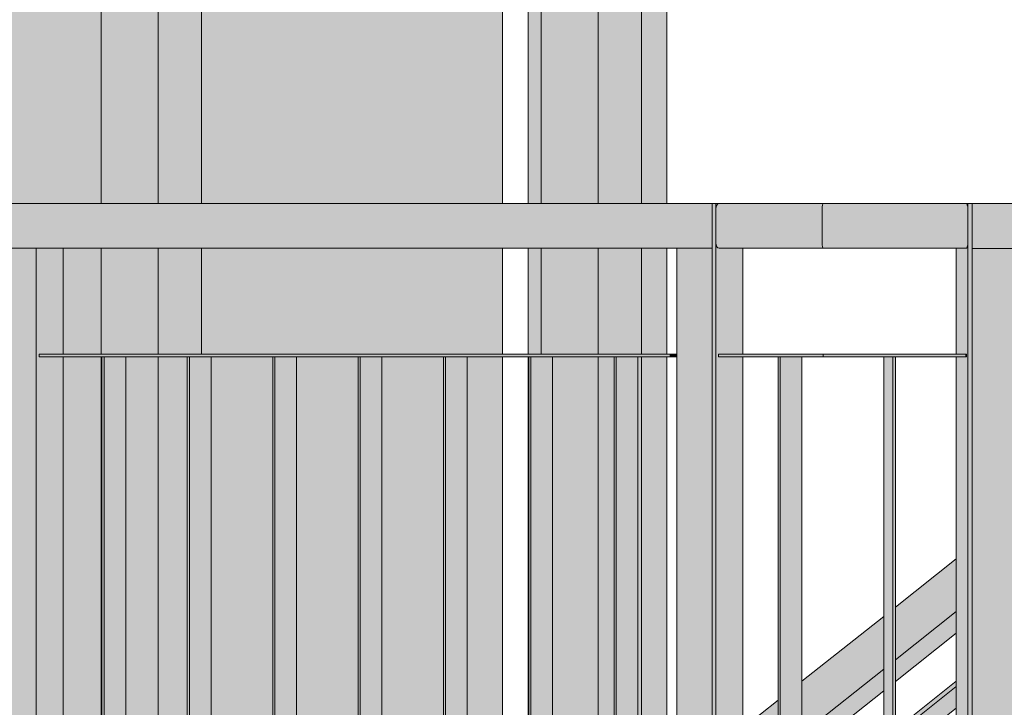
# Model space of a CAD drawing. Header units: centimetres. Extents: x -5472 to 10427, y -400 to 1902.
# Tile 38 of 91: x -4995 to -4885, y 1433 to 1510. Entities that reach past the tile are written whole.
import ezdxf

# ---------------------------------------------------------------- set-up
doc = ezdxf.new("R2010")
doc.units = ezdxf.units.CM
doc.header["$LTSCALE"] = 0.1
doc.header["$MEASUREMENT"] = 0
for name, color, linetype in [('2_barierki.K_IR', 7, 'Continuous'), ('2_kładka_IFC.K_IR', 7, 'Continuous'), ('2_schody_konstrukcja.ISTN', 7, 'Continuous'), ('2_ściany zewnętrzne.ISTN', 7, 'Continuous')]:
    doc.layers.add(name, color=color, linetype=linetype)

# ---------------------------------------------------------------- blocks, each defined once
blk = doc.blocks.new('ElemPrzekroju_14_1')
at = {"layer": '2_schody_konstrukcja.ISTN', "linetype": 'Continuous', "lineweight": 0, "true_color": 0xffffff}
for points in [[(-4922.81, 1609.51), (-4922.81, 1489.5), (-4922.48, 1489.5), (-4922.48, 1610.05)], [(-4922.81, 1609.51), (-4922.81, 1489.5), (-4922.48, 1489.5), (-4922.48, 1610.05)], [(-4937.41, 1608.74), (-4938.01, 1609.73), (-4938.01, 1489.5), (-4937.41, 1489.5)], [(-4937.41, 1608.74), (-4938.01, 1609.73), (-4938.01, 1489.5), (-4937.41, 1489.5)], [(-4925.33, 1605.38), (-4925.33, 1489.5), (-4922.81, 1489.5), (-4922.81, 1609.51)], [(-4925.33, 1605.38), (-4925.33, 1489.5), (-4922.81, 1489.5), (-4922.81, 1609.51)], [(-4936.54, 1607.3), (-4937.41, 1608.74), (-4937.41, 1489.5), (-4936.54, 1489.5)], [(-4936.54, 1607.3), (-4937.41, 1608.74), (-4937.41, 1489.5), (-4936.54, 1489.5)], [(-4937.41, 1484.5), (-4938.01, 1484.5), (-4938.01, 1472.65), (-4937.41, 1472.65)], [(-4937.41, 1484.5), (-4938.01, 1484.5), (-4938.01, 1472.65), (-4937.41, 1472.65)], [(-4937.41, 1472.65), (-4936.54, 1472.65), (-4936.54, 1484.5), (-4937.41, 1484.5)], [(-4937.41, 1472.65), (-4936.54, 1472.65), (-4936.54, 1484.5), (-4937.41, 1484.5)], [(-4922.81, 1484.5), (-4925.33, 1484.5), (-4925.33, 1472.65), (-4922.81, 1472.65)], [(-4922.81, 1484.5), (-4925.33, 1484.5), (-4925.33, 1472.65), (-4922.81, 1472.65)], [(-4922.48, 1484.5), (-4922.81, 1484.5), (-4922.81, 1472.65), (-4922.48, 1472.65)], [(-4922.48, 1484.5), (-4922.81, 1484.5), (-4922.81, 1472.65), (-4922.48, 1472.65)], [(-4938.01, 1402.15), (-4937.93, 1402.15), (-4937.93, 1472.35), (-4938.01, 1472.35)], [(-4938.01, 1402.15), (-4937.93, 1402.15), (-4937.93, 1472.35), (-4938.01, 1472.35)], [(-4925.33, 1402.15), (-4922.81, 1402.15), (-4922.81, 1472.35), (-4925.33, 1472.35)], [(-4925.33, 1402.15), (-4922.81, 1402.15), (-4922.81, 1472.35), (-4925.33, 1472.35)], [(-4922.81, 1472.35), (-4922.81, 1402.15), (-4922.48, 1402.15), (-4922.48, 1472.35)], [(-4922.81, 1472.35), (-4922.81, 1402.15), (-4922.48, 1402.15), (-4922.48, 1472.35)]]:
    blk.add_hatch(color=7, dxfattribs=at).paths.add_polyline_path(points)
at = {"layer": '2_schody_konstrukcja.ISTN', "color": 252, "linetype": 'Continuous', "lineweight": 0}
for p, q in [((-4922.48, 1489.5), (-4922.48, 1610.05)), ((-4938.01, 1489.5), (-4938.01, 1609.73)), ((-4938.01, 1472.65), (-4938.01, 1484.5)), ((-4922.48, 1472.65), (-4922.48, 1484.5)), ((-4938.01, 1402.15), (-4938.01, 1472.35)), ((-4922.48, 1402.15), (-4922.48, 1472.35))]:
    blk.add_line(p, q, dxfattribs=at)
blk = doc.blocks.new('ElemPrzekroju_387_1')
at = {"layer": '2_barierki.K_IR', "linetype": 'Continuous', "lineweight": 0, "true_color": 0xffffff}
for points in [[(-4851.13, 1466.89), (-4851.66, 1466.48), (-4851.66, 1465.92), (-4851.13, 1466.33)], [(-4851.13, 1466.33), (-4851.66, 1465.92), (-4851.66, 1465.89), (-4851.13, 1466.3)], [(-4851.66, 1464.82), (-4851.13, 1465.23), (-4851.13, 1466.3), (-4851.66, 1465.89)], [(-4851.66, 1464.82), (-4851.13, 1465.23), (-4851.13, 1466.3), (-4851.66, 1465.89)], [(-4853.7, 1464.3), (-4852.96, 1464.88), (-4852.96, 1465.44), (-4853.7, 1464.86)], [(-4852.96, 1464.88), (-4853.7, 1464.3), (-4853.7, 1464.27), (-4852.96, 1464.85)], [(-4853.7, 1464.27), (-4853.7, 1462.07), (-4852.96, 1462.65), (-4852.96, 1464.85)], [(-4853.7, 1464.27), (-4853.7, 1462.07), (-4852.96, 1462.65), (-4852.96, 1464.85)], [(-4853.7, 1461.89), (-4852.96, 1462.47), (-4852.96, 1462.65), (-4853.7, 1462.07)], [(-4853.7, 1461.89), (-4852.96, 1462.47), (-4852.96, 1462.65), (-4853.7, 1462.07)], [(-4863.26, 1457.28), (-4863.26, 1456.75), (-4860.21, 1459.16), (-4860.21, 1459.7)], [(-4860.21, 1459.16), (-4863.26, 1456.75), (-4863.26, 1456.69), (-4860.21, 1459.11)], [(-4863.26, 1456.69), (-4863.26, 1454.59), (-4860.82, 1456.5), (-4860.82, 1457.56), (-4860.21, 1458.04), (-4860.21, 1459.11)], [(-4863.26, 1456.69), (-4863.26, 1454.59), (-4860.82, 1456.5), (-4860.82, 1457.56), (-4860.21, 1458.04), (-4860.21, 1459.11)], [(-4864.57, 1456.25), (-4874.87, 1448.09), (-4874.87, 1447.59), (-4864.57, 1455.72)], [(-4874.87, 1447.5), (-4864.57, 1455.66), (-4864.57, 1455.72), (-4874.87, 1447.59)], [(-4864.57, 1455.66), (-4874.87, 1447.5), (-4874.87, 1445.52), (-4869.61, 1449.63), (-4869.61, 1450.6), (-4867.23, 1452.48), (-4866.93, 1452.49), (-4866.93, 1451.72), (-4864.57, 1453.57)], [(-4864.57, 1455.66), (-4874.87, 1447.5), (-4874.87, 1445.52), (-4869.61, 1449.63), (-4869.61, 1450.6), (-4867.23, 1452.48), (-4866.93, 1452.49), (-4866.93, 1451.72), (-4864.57, 1453.57)], [(-4860.82, 1456.5), (-4863.26, 1454.59), (-4863.26, 1454.31), (-4860.82, 1456.24)], [(-4860.82, 1456.5), (-4863.26, 1454.59), (-4863.26, 1454.31), (-4860.82, 1456.24)], [(-4866.93, 1451.4), (-4864.57, 1453.27), (-4864.57, 1453.57), (-4866.93, 1451.72)], [(-4866.93, 1451.4), (-4864.57, 1453.27), (-4864.57, 1453.57), (-4866.93, 1451.72)], [(-4874.87, 1445.11), (-4869.61, 1449.28), (-4869.61, 1449.63), (-4874.87, 1445.52)], [(-4874.87, 1445.11), (-4869.61, 1449.28), (-4869.61, 1449.63), (-4874.87, 1445.52)], [(-4883.49, 1441.27), (-4883.49, 1440.79), (-4876.17, 1446.56), (-4876.17, 1447.06)], [(-4883.49, 1440.68), (-4876.17, 1446.47), (-4876.17, 1446.56), (-4883.49, 1440.79)], [(-4883.49, 1438.78), (-4878.39, 1442.76), (-4878.39, 1443.64), (-4876.17, 1445.4), (-4876.17, 1446.47), (-4883.49, 1440.68)], [(-4883.49, 1438.78), (-4878.39, 1442.76), (-4878.39, 1443.64), (-4876.17, 1445.4), (-4876.17, 1446.47), (-4883.49, 1440.68)], [(-4883.49, 1438.28), (-4878.39, 1442.32), (-4878.39, 1442.76), (-4883.49, 1438.78)], [(-4883.49, 1438.28), (-4878.39, 1442.32), (-4878.39, 1442.76), (-4883.49, 1438.78)], [(-4896.9, 1430.19), (-4890.08, 1435.58), (-4890.08, 1436.05), (-4896.9, 1430.64)], [(-4896.9, 1430.05), (-4890.08, 1435.46), (-4890.08, 1435.58), (-4896.9, 1430.19)], [(-4896.9, 1430.05), (-4896.9, 1428.28), (-4895.97, 1429.02), (-4895.97, 1429.72), (-4893.59, 1431.6), (-4893.29, 1431.61), (-4893.29, 1431.11), (-4890.08, 1433.62), (-4890.08, 1435.46)], [(-4896.9, 1430.05), (-4896.9, 1428.28), (-4895.97, 1429.02), (-4895.97, 1429.72), (-4893.59, 1431.6), (-4893.29, 1431.61), (-4893.29, 1431.11), (-4890.08, 1433.62), (-4890.08, 1435.46)], [(-4893.29, 1430.51), (-4890.08, 1433.06), (-4890.08, 1433.62), (-4893.29, 1431.11)], [(-4893.29, 1430.51), (-4890.08, 1433.06), (-4890.08, 1433.62), (-4893.29, 1431.11)], [(-4898.21, 1429.6), (-4907.36, 1422.36), (-4907.36, 1421.94), (-4898.21, 1429.16)], [(-4907.36, 1421.77), (-4898.21, 1429.01), (-4898.21, 1429.16), (-4907.36, 1421.94)], [(-4907.36, 1421.77), (-4907.36, 1420.11), (-4904.75, 1422.14), (-4904.75, 1422.76), (-4902.38, 1424.64), (-4902.08, 1424.65), (-4902.08, 1424.24), (-4898.21, 1427.26), (-4898.21, 1429.01)], [(-4907.36, 1421.77), (-4907.36, 1420.11), (-4904.75, 1422.14), (-4904.75, 1422.76), (-4902.38, 1424.64), (-4902.08, 1424.65), (-4902.08, 1424.24), (-4898.21, 1427.26), (-4898.21, 1429.01)], [(-4895.97, 1429.02), (-4896.9, 1428.28), (-4896.9, 1427.65), (-4895.97, 1428.39)], [(-4895.97, 1429.02), (-4896.9, 1428.28), (-4896.9, 1427.65), (-4895.97, 1428.39)], [(-4902.08, 1423.55), (-4898.21, 1426.61), (-4898.21, 1427.26), (-4902.08, 1424.24)], [(-4902.08, 1423.55), (-4898.21, 1426.61), (-4898.21, 1427.26), (-4902.08, 1424.24)], [(-4907.36, 1419.36), (-4904.75, 1421.43), (-4904.75, 1422.14), (-4907.36, 1420.11)], [(-4907.36, 1419.36), (-4904.75, 1421.43), (-4904.75, 1422.14), (-4907.36, 1420.11)], [(-4913.97, 1417.06), (-4911.76, 1418.8), (-4911.75, 1418.47), (-4910.02, 1419.84), (-4910.02, 1420.25), (-4913.97, 1417.12)], [(-4911.75, 1418.29), (-4910.02, 1419.66), (-4910.02, 1419.84), (-4911.75, 1418.47)], [(-4911.75, 1418.29), (-4910.02, 1418.32), (-4910.02, 1419.66)], [(-4911.75, 1418.29), (-4910.02, 1418.32), (-4910.02, 1419.66)], [(-4911.75, 1418.84), (-4913.97, 1417.09), (-4913.97, 1417.06), (-4911.76, 1418.8)], [(-4921.37, 1411.26), (-4922.48, 1410.38), (-4922.48, 1410), (-4921.37, 1410.88)], [(-4922.48, 1410), (-4922.48, 1409.79), (-4921.37, 1410.67), (-4921.37, 1410.88)], [(-4922.48, 1409.79), (-4922.48, 1408.28), (-4922.33, 1408.4), (-4922.33, 1408.84), (-4921.37, 1409.6), (-4921.37, 1410.67)], [(-4922.48, 1409.79), (-4922.48, 1408.28), (-4922.33, 1408.4), (-4922.33, 1408.84), (-4921.37, 1409.6), (-4921.37, 1410.67)], [(-4922.33, 1408.4), (-4922.48, 1408.28), (-4922.48, 1407.38), (-4922.33, 1407.5)], [(-4922.33, 1408.4), (-4922.48, 1408.28), (-4922.48, 1407.38), (-4922.33, 1407.5)], [(-4940.85, 1395.5), (-4938.01, 1397.74), (-4938.01, 1398.08), (-4940.85, 1395.84)], [(-4938.01, 1397.74), (-4940.85, 1395.5), (-4940.85, 1395.25), (-4938.01, 1397.49)], [(-4940.85, 1393.92), (-4939.9, 1394.66), (-4939.9, 1394.93), (-4938.01, 1396.42), (-4938.01, 1397.49), (-4940.85, 1395.25)], [(-4940.85, 1393.92), (-4939.9, 1394.66), (-4939.9, 1394.93), (-4938.01, 1396.42), (-4938.01, 1397.49), (-4940.85, 1395.25)], [(-4940.85, 1393.92), (-4940.85, 1392.82), (-4939.9, 1393.57), (-4939.9, 1394.66)], [(-4940.85, 1393.92), (-4940.85, 1392.82), (-4939.9, 1393.57), (-4939.9, 1394.66)]]:
    blk.add_hatch(color=7, dxfattribs=at).paths.add_polyline_path(points)
at = {"layer": '2_barierki.K_IR', "color": 252, "linetype": 'Continuous', "lineweight": 0}
for p, q in [((-4851.66, 1466.48), (-4851.13, 1466.89)), ((-4851.66, 1465.89), (-4851.13, 1466.3)), ((-4853.7, 1464.86), (-4852.96, 1465.44)), ((-4853.7, 1464.27), (-4852.96, 1464.85)), ((-4853.7, 1461.89), (-4852.96, 1462.47)), ((-4863.26, 1457.28), (-4860.21, 1459.7)), ((-4863.26, 1456.69), (-4860.21, 1459.11)), ((-4874.87, 1448.09), (-4864.57, 1456.25)), ((-4874.87, 1447.5), (-4864.57, 1455.66)), ((-4863.26, 1454.31), (-4860.82, 1456.24)), ((-4866.93, 1451.4), (-4864.57, 1453.27)), ((-4874.87, 1445.11), (-4869.61, 1449.28)), ((-4883.49, 1441.27), (-4876.17, 1447.06)), ((-4883.49, 1440.68), (-4876.17, 1446.47)), ((-4883.49, 1438.28), (-4878.39, 1442.32)), ((-4896.9, 1430.64), (-4890.08, 1436.05)), ((-4896.9, 1430.05), (-4890.08, 1435.46)), ((-4893.29, 1430.51), (-4890.08, 1433.06)), ((-4907.36, 1422.36), (-4898.21, 1429.6)), ((-4907.36, 1421.77), (-4898.21, 1429.01)), ((-4896.9, 1427.65), (-4895.97, 1428.39)), ((-4902.08, 1423.55), (-4898.21, 1426.61)), ((-4907.36, 1419.36), (-4904.75, 1421.43)), ((-4913.97, 1416.53), (-4910.02, 1419.66)), ((-4911.76, 1418.88), (-4910.02, 1420.25)), ((-4913.97, 1417.12), (-4911.76, 1418.88)), ((-4922.48, 1410.38), (-4921.37, 1411.26)), ((-4922.48, 1409.79), (-4921.37, 1410.67)), ((-4922.48, 1407.38), (-4922.33, 1407.5)), ((-4940.85, 1395.84), (-4938.01, 1398.08)), ((-4940.85, 1395.25), (-4938.01, 1397.49)), ((-4940.85, 1392.82), (-4939.9, 1393.57))]:
    blk.add_line(p, q, dxfattribs=at)
blk = doc.blocks.new('ElemPrzekroju_414_1')
at = {"layer": '2_ściany zewnętrzne.ISTN', "linetype": 'Continuous', "lineweight": 0, "true_color": 0xffffff}
for points in [[(-4940.85, 1614.42), (-4946.97, 1624.53), (-4946.97, 1489.5), (-4940.85, 1489.5)], [(-4940.85, 1614.42), (-4946.97, 1624.53), (-4946.97, 1489.5), (-4940.85, 1489.5)], [(-4946.97, 1472.65), (-4940.85, 1472.65), (-4940.85, 1484.5), (-4946.97, 1484.5)], [(-4946.97, 1472.65), (-4940.85, 1472.65), (-4940.85, 1484.5), (-4946.97, 1484.5)], [(-4940.85, 1472.35), (-4944.82, 1472.35), (-4944.82, 1419.36), (-4940.85, 1419.36)], [(-4940.85, 1472.35), (-4944.82, 1472.35), (-4944.82, 1419.36), (-4940.85, 1419.36)]]:
    blk.add_hatch(color=7, dxfattribs=at).paths.add_polyline_path(points)
at = {"layer": '2_ściany zewnętrzne.ISTN', "color": 252, "linetype": 'Continuous', "lineweight": 0}
for p, q in [((-4940.85, 1614.42), (-4940.85, 1489.5)), ((-4940.85, 1484.5), (-4940.85, 1472.65)), ((-4940.85, 1472.35), (-4940.85, 1419.36))]:
    blk.add_line(p, q, dxfattribs=at)
blk = doc.blocks.new('ElemPrzekroju_417_1')
at = {"layer": '2_ściany zewnętrzne.ISTN', "linetype": 'Continuous', "lineweight": 0, "true_color": 0xffffff}
for points in [[(-5062.13, 1489.5), (-4985.78, 1489.5), (-4985.78, 1624.75), (-4992.19, 1624.75), (-4992.19, 1625.16), (-4992.16, 1625.3), (-4992.08, 1625.4), (-4991.97, 1625.43), (-4990.74, 1625.43), (-4990.56, 1625.49), (-4990.43, 1625.66), (-4990.38, 1625.88), (-4990.38, 1628.38), (-4993.53, 1628.38), (-4993.53, 1630.75), (-5041.25, 1641.8), (-5062.13, 1607.3)], [(-5062.13, 1489.5), (-4985.78, 1489.5), (-4985.78, 1624.75), (-4992.19, 1624.75), (-4992.19, 1625.16), (-4992.16, 1625.3), (-4992.08, 1625.4), (-4991.97, 1625.43), (-4990.74, 1625.43), (-4990.56, 1625.49), (-4990.43, 1625.66), (-4990.38, 1625.88), (-4990.38, 1628.38), (-4993.53, 1628.38), (-4993.53, 1630.75), (-5041.25, 1641.8), (-5062.13, 1607.3)], [(-4974.57, 1489.5), (-4946.97, 1489.5), (-4946.97, 1624.53), (-4947.1, 1624.75), (-4953.35, 1624.75), (-4974.57, 1589.7)], [(-4974.57, 1489.5), (-4946.97, 1489.5), (-4946.97, 1624.53), (-4947.1, 1624.75), (-4953.35, 1624.75), (-4974.57, 1589.7)], [(-4990.03, 1484.5), (-4990.03, 1472.65), (-4985.78, 1472.65), (-4985.78, 1484.5)], [(-4990.03, 1484.5), (-4990.03, 1472.65), (-4985.78, 1472.65), (-4985.78, 1484.5)], [(-4974.57, 1472.65), (-4946.97, 1472.65), (-4946.97, 1484.5), (-4974.57, 1484.5)], [(-4974.57, 1472.65), (-4946.97, 1472.65), (-4946.97, 1484.5), (-4974.57, 1484.5)], [(-4985.78, 1472.35), (-4990.03, 1472.35), (-4990.03, 1419.36), (-4985.78, 1419.36)], [(-4985.78, 1472.35), (-4990.03, 1472.35), (-4990.03, 1419.36), (-4985.78, 1419.36)], [(-4966.58, 1472.35), (-4973.48, 1472.35), (-4973.48, 1419.36), (-4966.58, 1419.36)], [(-4966.58, 1472.35), (-4973.48, 1472.35), (-4973.48, 1419.36), (-4966.58, 1419.36)], [(-4957.03, 1472.35), (-4963.92, 1472.35), (-4963.92, 1419.36), (-4957.03, 1419.36)], [(-4957.03, 1472.35), (-4963.92, 1472.35), (-4963.92, 1419.36), (-4957.03, 1419.36)], [(-4954.37, 1472.35), (-4954.37, 1419.36), (-4947.48, 1419.36), (-4947.48, 1472.35)], [(-4954.37, 1472.35), (-4954.37, 1419.36), (-4947.48, 1419.36), (-4947.48, 1472.35)]]:
    blk.add_hatch(color=7, dxfattribs=at).paths.add_polyline_path(points)
blk = doc.blocks.new('ElemPrzekroju_450_1')
at = {"layer": '2_barierki.K_IR', "linetype": 'Continuous', "lineweight": 0, "true_color": 0xffffff}
for points in [[(-4848.98, 1482.3), (-4853.7, 1478.56), (-4853.7, 1473.15), (-4853.56, 1473.15), (-4848.98, 1476.66)], [(-4853.56, 1473.15), (-4853.07, 1473.15), (-4848.98, 1476.39), (-4848.98, 1476.66)], [(-4853.07, 1473.15), (-4850.27, 1473.15), (-4848.98, 1474.16), (-4848.98, 1476.39)], [(-4853.07, 1473.15), (-4850.27, 1473.15), (-4848.98, 1474.16), (-4848.98, 1476.39)], [(-4861.16, 1472.65), (-4860.21, 1472.65), (-4860.21, 1473.4)], [(-4850.27, 1473.15), (-4850.07, 1473.15), (-4848.98, 1474.01), (-4848.98, 1474.16)], [(-4850.27, 1473.15), (-4850.07, 1473.15), (-4848.98, 1474.01), (-4848.98, 1474.16)], [(-4863.26, 1465.71), (-4860.21, 1468.05), (-4860.21, 1472.35), (-4861.54, 1472.35), (-4863.26, 1470.99)], [(-4853.7, 1472.85), (-4853.7, 1472.65), (-4853.45, 1472.85)], [(-4853.7, 1472.65), (-4851.13, 1472.65), (-4851.13, 1472.85), (-4853.45, 1472.85), (-4853.7, 1472.65)], [(-4853.7, 1472.65), (-4851.13, 1472.65), (-4851.13, 1472.85), (-4853.45, 1472.85), (-4853.7, 1472.65)], [(-4852.96, 1472.35), (-4853.7, 1472.35), (-4853.7, 1470.47), (-4852.96, 1471.04)], [(-4852.96, 1472.35), (-4853.7, 1472.35), (-4853.7, 1470.47), (-4852.96, 1471.04)], [(-4851.66, 1471.89), (-4851.13, 1472.3), (-4851.13, 1472.35), (-4851.29, 1472.35), (-4851.66, 1472.06)], [(-4851.66, 1471.89), (-4851.13, 1472.3), (-4851.13, 1472.35), (-4851.29, 1472.35), (-4851.66, 1472.06)], [(-4851.66, 1472.06), (-4851.29, 1472.35), (-4851.66, 1472.35)], [(-4851.66, 1472.06), (-4851.29, 1472.35), (-4851.66, 1472.35)], [(-4853.7, 1470.47), (-4853.7, 1470.27), (-4852.96, 1470.86), (-4852.96, 1471.04)], [(-4853.7, 1470.47), (-4853.7, 1470.27), (-4852.96, 1470.86), (-4852.96, 1471.04)], [(-4874.87, 1456.81), (-4864.57, 1464.71), (-4864.57, 1469.95), (-4874.87, 1461.8)], [(-4863.26, 1465.71), (-4863.26, 1465.08), (-4860.21, 1467.5), (-4860.21, 1468.05)], [(-4863.26, 1462.99), (-4860.21, 1465.37), (-4860.21, 1467.5), (-4863.26, 1465.08)], [(-4863.26, 1462.99), (-4860.21, 1465.37), (-4860.21, 1467.5), (-4863.26, 1465.08)], [(-4874.87, 1456.81), (-4874.87, 1455.89), (-4864.57, 1464.05), (-4864.57, 1464.71)], [(-4863.26, 1462.7), (-4860.21, 1465.11), (-4860.21, 1465.37), (-4863.26, 1462.99)], [(-4863.26, 1462.7), (-4860.21, 1465.11), (-4860.21, 1465.37), (-4863.26, 1462.99)], [(-4874.87, 1453.91), (-4864.57, 1461.97), (-4864.57, 1464.05), (-4874.87, 1455.89)], [(-4874.87, 1453.91), (-4864.57, 1461.97), (-4864.57, 1464.05), (-4874.87, 1455.89)], [(-4874.87, 1453.5), (-4864.57, 1461.66), (-4864.57, 1461.97), (-4874.87, 1453.91)], [(-4874.87, 1453.5), (-4864.57, 1461.66), (-4864.57, 1461.97), (-4874.87, 1453.91)], [(-4883.49, 1454.97), (-4883.49, 1450.2), (-4876.17, 1455.8), (-4876.17, 1460.76)], [(-4883.49, 1449.06), (-4876.17, 1454.85), (-4876.17, 1455.8), (-4883.49, 1450.2)], [(-4883.49, 1449.06), (-4883.49, 1447.18), (-4876.17, 1452.89), (-4876.17, 1454.85)], [(-4883.49, 1449.06), (-4883.49, 1447.18), (-4876.17, 1452.89), (-4876.17, 1454.85)], [(-4883.49, 1447.18), (-4883.49, 1446.67), (-4876.17, 1452.46), (-4876.17, 1452.89)], [(-4883.49, 1447.18), (-4883.49, 1446.67), (-4876.17, 1452.46), (-4876.17, 1452.89)], [(-4896.9, 1444.34), (-4896.9, 1439.91), (-4890.08, 1445.14), (-4890.08, 1449.75)], [(-4890.08, 1445.14), (-4896.9, 1439.91), (-4896.9, 1438.44), (-4890.08, 1443.85)], [(-4896.9, 1436.68), (-4890.08, 1442.02), (-4890.08, 1443.85), (-4896.9, 1438.44)], [(-4896.9, 1436.68), (-4890.08, 1442.02), (-4890.08, 1443.85), (-4896.9, 1438.44)], [(-4898.21, 1443.31), (-4907.36, 1436.06), (-4907.36, 1431.89), (-4898.21, 1438.9)], [(-4890.08, 1442.02), (-4896.9, 1436.68), (-4896.9, 1436.04), (-4890.08, 1441.45)], [(-4890.08, 1442.02), (-4896.9, 1436.68), (-4896.9, 1436.04), (-4890.08, 1441.45)], [(-4907.36, 1431.89), (-4907.36, 1430.16), (-4898.21, 1437.4), (-4898.21, 1438.9)], [(-4907.36, 1428.51), (-4898.21, 1435.66), (-4898.21, 1437.4), (-4907.36, 1430.16)], [(-4907.36, 1428.51), (-4898.21, 1435.66), (-4898.21, 1437.4), (-4907.36, 1430.16)], [(-4898.21, 1435.66), (-4907.36, 1428.51), (-4907.36, 1427.75), (-4898.21, 1435)], [(-4898.21, 1435.66), (-4907.36, 1428.51), (-4907.36, 1427.75), (-4898.21, 1435)], [(-4913.97, 1430.83), (-4913.97, 1428.84), (-4911.76, 1430.59), (-4911.75, 1430.59), (-4911.75, 1428.53), (-4910.02, 1429.85), (-4910.02, 1433.96)], [(-4911.75, 1426.68), (-4910.02, 1428.05), (-4910.02, 1429.85), (-4911.75, 1428.53)], [(-4911.75, 1426.68), (-4910.02, 1426.71), (-4910.02, 1428.05)], [(-4911.75, 1426.68), (-4910.02, 1426.71), (-4910.02, 1428.05)], [(-4922.48, 1424.08), (-4922.48, 1420.29), (-4921.37, 1421.14), (-4921.37, 1424.97)], [(-4922.48, 1420.29), (-4922.48, 1418.18), (-4921.37, 1419.06), (-4921.37, 1421.14)], [(-4922.48, 1416.68), (-4921.37, 1417.55), (-4921.37, 1419.06), (-4922.48, 1418.18)], [(-4922.48, 1416.68), (-4921.37, 1417.55), (-4921.37, 1419.06), (-4922.48, 1418.18)], [(-4922.48, 1416.68), (-4922.48, 1415.77), (-4921.37, 1416.65), (-4921.37, 1417.55)], [(-4922.48, 1416.68), (-4922.48, 1415.77), (-4921.37, 1416.65), (-4921.37, 1417.55)], [(-4940.85, 1409.54), (-4940.85, 1406.21), (-4938.01, 1408.38), (-4938.01, 1411.79)], [(-4940.85, 1406.21), (-4940.85, 1403.64), (-4938.01, 1405.89), (-4938.01, 1408.38)], [(-4940.85, 1402.32), (-4938.01, 1404.54), (-4938.01, 1405.89), (-4940.85, 1403.64)], [(-4940.85, 1402.32), (-4938.01, 1404.54), (-4938.01, 1405.89), (-4940.85, 1403.64)], [(-4938.01, 1404.54), (-4940.85, 1402.32), (-4940.85, 1402.15), (-4939.67, 1402.15), (-4938.01, 1403.47)], [(-4938.01, 1404.54), (-4940.85, 1402.32), (-4940.85, 1402.15), (-4939.67, 1402.15), (-4938.01, 1403.47)], [(-4940.85, 1401.22), (-4940.05, 1401.85), (-4940.85, 1401.85)], [(-4940.85, 1401.22), (-4940.05, 1401.85), (-4940.85, 1401.85)]]:
    blk.add_hatch(color=7, dxfattribs=at).paths.add_polyline_path(points)
at = {"layer": '2_barierki.K_IR', "color": 252, "linetype": 'Continuous', "lineweight": 0}
for p, q in [((-4853.7, 1478.56), (-4848.98, 1482.3)), ((-4853.07, 1473.15), (-4848.98, 1476.39)), ((-4861.16, 1472.65), (-4860.21, 1473.4)), ((-4850.07, 1473.15), (-4848.98, 1474.01)), ((-4863.26, 1470.99), (-4861.54, 1472.35)), ((-4853.7, 1472.65), (-4853.45, 1472.85)), ((-4851.66, 1471.89), (-4851.13, 1472.3)), ((-4874.87, 1461.8), (-4864.57, 1469.95)), ((-4853.7, 1470.27), (-4852.96, 1470.86)), ((-4863.26, 1465.08), (-4860.21, 1467.5)), ((-4863.26, 1462.7), (-4860.21, 1465.11)), ((-4874.87, 1455.89), (-4864.57, 1464.05)), ((-4874.87, 1453.5), (-4864.57, 1461.66)), ((-4883.49, 1454.97), (-4876.17, 1460.76)), ((-4883.49, 1449.06), (-4876.17, 1454.85)), ((-4883.49, 1446.67), (-4876.17, 1452.46)), ((-4896.9, 1444.34), (-4890.08, 1449.75)), ((-4896.9, 1438.44), (-4890.08, 1443.85)), ((-4907.36, 1436.06), (-4898.21, 1443.31)), ((-4896.9, 1436.04), (-4890.08, 1441.45)), ((-4907.36, 1430.16), (-4898.21, 1437.4)), ((-4907.36, 1427.75), (-4898.21, 1435)), ((-4913.97, 1430.83), (-4910.02, 1433.96)), ((-4913.97, 1424.93), (-4910.02, 1428.05)), ((-4922.48, 1424.08), (-4921.37, 1424.97)), ((-4922.48, 1418.18), (-4921.37, 1419.06)), ((-4922.48, 1415.77), (-4921.37, 1416.65)), ((-4940.85, 1409.54), (-4938.01, 1411.79)), ((-4940.85, 1403.64), (-4938.01, 1405.89)), ((-4939.67, 1402.15), (-4938.01, 1403.47)), ((-4940.85, 1401.22), (-4940.05, 1401.85))]:
    blk.add_line(p, q, dxfattribs=at)
blk = doc.blocks.new('ElemPrzekroju_648_1')
at = {"layer": '2_kładka_IFC.K_IR', "linetype": 'Continuous', "lineweight": 0, "true_color": 0xaaaaaa}
for points in [[(-4985.78, 1489.5), (-4979.42, 1489.5), (-4979.42, 1628.38), (-4982.44, 1628.38), (-4982.44, 1625.88), (-4982.39, 1625.66), (-4982.26, 1625.49), (-4982.08, 1625.43), (-4980.84, 1625.43), (-4980.73, 1625.4), (-4980.65, 1625.3), (-4980.63, 1625.16), (-4980.63, 1624.75), (-4985.78, 1624.75)], [(-4936.54, 1607.3), (-4936.54, 1489.5), (-4930.17, 1489.5), (-4930.17, 1598.26), (-4933.63, 1598.26), (-4935.78, 1601.8), (-4933.23, 1605.98), (-4935.74, 1605.98)], [(-5081.86, 1469.5), (-5077.88, 1469.5), (-5077.88, 1484.5), (-4917.39, 1484.5), (-4917.39, 1489.5), (-5081.86, 1489.5)], [(-4917.39, 1396.9), (-4916.99, 1396.9), (-4916.99, 1485.08), (-4916.99, 1488.88), (-4916.99, 1489.5), (-4917.39, 1489.5), (-4917.39, 1484.5)], [(-4916.99, 1488.88), (-4916.99, 1485.08), (-4905.09, 1485.08), (-4905.09, 1488.88)], [(-4888.94, 1489.47), (-4888.9, 1489.43), (-4888.9, 1489.43)], [(-4993.06, 1484.5), (-4997.04, 1484.5), (-4997.04, 1380.51), (-4993.06, 1380.51)], [(-4979.42, 1484.5), (-4985.78, 1484.5), (-4985.78, 1472.65), (-4979.42, 1472.65)], [(-4936.54, 1484.5), (-4936.54, 1472.65), (-4930.17, 1472.65), (-4930.17, 1484.5)], [(-4917.39, 1484.5), (-4921.37, 1484.5), (-4921.37, 1380.51), (-4917.39, 1380.51)], [(-4921.37, 1472.65), (-4992.72, 1472.65), (-4992.72, 1472.35), (-4921.37, 1472.35)], [(-4985.78, 1472.35), (-4985.78, 1402.15), (-4985.69, 1402.15), (-4985.69, 1472.35)], [(-4985.69, 1472.35), (-4985.69, 1402.15), (-4985.45, 1402.15), (-4985.45, 1472.35)], [(-4983.03, 1402.15), (-4979.42, 1402.15), (-4979.42, 1472.35), (-4983.03, 1472.35)], [(-4975.9, 1402.15), (-4975.9, 1472.35), (-4976.14, 1472.35), (-4976.14, 1402.15)], [(-4966.58, 1402.15), (-4966.35, 1402.15), (-4966.35, 1472.35), (-4966.58, 1472.35)], [(-4957.03, 1402.15), (-4956.79, 1402.15), (-4956.79, 1472.35), (-4957.03, 1472.35)], [(-4947.48, 1402.15), (-4947.24, 1402.15), (-4947.24, 1472.35), (-4947.48, 1472.35)], [(-4937.93, 1472.35), (-4937.93, 1402.15), (-4937.69, 1402.15), (-4937.69, 1472.35)], [(-4930.17, 1472.35), (-4935.27, 1472.35), (-4935.27, 1402.15), (-4930.17, 1402.15)], [(-4928.14, 1402.15), (-4928.14, 1472.35), (-4928.38, 1472.35), (-4928.38, 1402.15)], [(-4916.69, 1472.65), (-4916.69, 1472.35), (-4910.02, 1472.35), (-4909.78, 1472.35), (-4904.98, 1472.35), (-4904.98, 1472.65)], [(-4909.78, 1402.15), (-4909.78, 1472.35), (-4910.02, 1472.35), (-4910.02, 1402.15)]]:
    blk.add_hatch(color=253, dxfattribs=at).paths.add_polyline_path(points)
at = {"layer": '2_kładka_IFC.K_IR', "linetype": 'Continuous', "lineweight": 0, "true_color": 0xd1d1d1}
for points in [[(-4979.42, 1628.38), (-4979.42, 1489.5), (-4974.57, 1489.5), (-4974.57, 1628.38)], [(-4929.66, 1598.26), (-4930.17, 1598.26), (-4930.17, 1489.5), (-4925.33, 1489.5), (-4925.33, 1605.38)], [(-4916.99, 1489.5), (-4916.99, 1488.88), (-4916.97, 1489.11), (-4916.89, 1489.3), (-4916.77, 1489.43), (-4916.63, 1489.48), (-4913.97, 1489.48), (-4913.97, 1489.5)], [(-4888.8, 1485.08), (-4888.8, 1488.88), (-4905.09, 1488.88), (-4905.09, 1485.08)], [(-4888.8, 1396.87), (-4888.32, 1396.87), (-4888.32, 1484.47), (-4888.32, 1489.47), (-4888.8, 1489.47), (-4888.8, 1488.94), (-4888.8, 1488.88), (-4888.8, 1485.08), (-4888.8, 1485.01)], [(-4888.32, 1489.47), (-4888.32, 1484.47), (-4723.35, 1484.47), (-4723.35, 1489.47)], [(-4993.06, 1380.51), (-4990.03, 1380.51), (-4990.03, 1401.85), (-4992.72, 1401.85), (-4992.72, 1402.15), (-4990.03, 1402.15), (-4990.03, 1472.35), (-4990.3, 1472.35), (-4992.72, 1472.35), (-4992.72, 1472.65), (-4990.3, 1472.65), (-4990.03, 1472.65), (-4990.03, 1484.5), (-4993.06, 1484.5)], [(-4979.42, 1472.65), (-4974.57, 1472.65), (-4974.57, 1484.5), (-4979.42, 1484.5)], [(-4930.17, 1472.65), (-4925.33, 1472.65), (-4925.33, 1484.5), (-4930.17, 1484.5)], [(-4916.99, 1396.9), (-4913.97, 1396.9), (-4913.97, 1401.85), (-4916.69, 1401.85), (-4916.69, 1402.15), (-4913.97, 1402.15), (-4913.97, 1472.35), (-4916.69, 1472.35), (-4916.69, 1472.65), (-4913.97, 1472.65), (-4913.97, 1484.48), (-4916.63, 1484.48), (-4916.77, 1484.52), (-4916.89, 1484.65), (-4916.97, 1484.85), (-4916.99, 1485.08)], [(-4883.49, 1484.47), (-4888.32, 1484.47), (-4888.32, 1396.87), (-4888.32, 1380.51), (-4883.49, 1380.51)], [(-4983.03, 1402.15), (-4983.03, 1472.35), (-4985.45, 1472.35), (-4985.45, 1402.15)], [(-4979.42, 1402.15), (-4976.14, 1402.15), (-4976.14, 1472.35), (-4979.42, 1472.35)], [(-4975.9, 1402.15), (-4973.48, 1402.15), (-4973.48, 1472.35), (-4975.9, 1472.35)], [(-4966.35, 1402.15), (-4963.92, 1402.15), (-4963.92, 1472.35), (-4966.35, 1472.35)], [(-4956.79, 1402.15), (-4954.37, 1402.15), (-4954.37, 1472.35), (-4956.79, 1472.35)], [(-4947.24, 1402.15), (-4944.82, 1402.15), (-4944.82, 1472.35), (-4947.24, 1472.35)], [(-4937.69, 1402.15), (-4935.27, 1402.15), (-4935.27, 1472.35), (-4937.69, 1472.35)], [(-4930.17, 1472.35), (-4930.17, 1402.15), (-4928.38, 1402.15), (-4928.38, 1472.35)], [(-4925.72, 1402.15), (-4925.72, 1472.35), (-4928.14, 1472.35), (-4928.14, 1402.15)], [(-4925.72, 1472.35), (-4925.72, 1402.15), (-4925.33, 1402.15), (-4925.33, 1472.35)], [(-4909.78, 1402.15), (-4907.36, 1402.15), (-4907.36, 1472.35), (-4909.78, 1472.35)], [(-4904.98, 1472.35), (-4888.93, 1472.35), (-4888.93, 1472.65), (-4904.98, 1472.65)], [(-4897.19, 1402.15), (-4896.9, 1402.15), (-4896.9, 1472.35), (-4897.19, 1472.35)]]:
    blk.add_hatch(color=254, dxfattribs=at).paths.add_polyline_path(points)
at = {"layer": '2_kładka_IFC.K_IR', "linetype": 'Continuous', "lineweight": 0, "true_color": 0x9b9b9b}
for points in [[(-4936.54, 1607.3), (-4936.54, 1489.5), (-4930.17, 1489.5), (-4930.17, 1598.26), (-4933.63, 1598.26), (-4935.78, 1601.8), (-4933.23, 1605.98), (-4935.74, 1605.98)], [(-4936.54, 1484.5), (-4936.54, 1472.65), (-4930.17, 1472.65), (-4930.17, 1484.5)], [(-4916.99, 1485.08), (-4916.97, 1484.85), (-4905.08, 1484.85), (-4905.09, 1485.08)], [(-4916.89, 1484.65), (-4916.77, 1484.52), (-4905.01, 1484.52), (-4905.05, 1484.65)], [(-4916.89, 1484.65), (-4916.77, 1484.52), (-4905.01, 1484.52), (-4905.05, 1484.65)], [(-4916.77, 1484.52), (-4916.63, 1484.48), (-4904.96, 1484.48), (-4905.01, 1484.52)], [(-4916.77, 1484.52), (-4916.63, 1484.48), (-4904.96, 1484.48), (-4905.01, 1484.52)], [(-4888.85, 1484.65), (-4888.81, 1484.85), (-4905.08, 1484.85), (-4905.05, 1484.65)], [(-4888.9, 1484.52), (-4888.85, 1484.65), (-4905.05, 1484.65), (-4905.01, 1484.52)], [(-4888.9, 1484.52), (-4888.85, 1484.65), (-4905.05, 1484.65), (-4905.01, 1484.52)], [(-4888.95, 1484.48), (-4888.9, 1484.52), (-4905.01, 1484.52), (-4904.96, 1484.48)], [(-4888.95, 1484.48), (-4888.9, 1484.52), (-4905.01, 1484.52), (-4904.96, 1484.48)], [(-4888.81, 1484.85), (-4888.82, 1484.85), (-4888.9, 1484.65), (-4888.85, 1484.65)], [(-4985.78, 1472.65), (-4979.42, 1472.65), (-4979.42, 1479.9), (-4985.78, 1479.9)], [(-4985.78, 1472.35), (-4985.78, 1402.15), (-4985.69, 1402.15), (-4985.69, 1472.35)], [(-4983.03, 1402.15), (-4979.42, 1402.15), (-4979.42, 1472.35), (-4983.03, 1472.35)], [(-4930.17, 1472.35), (-4935.27, 1472.35), (-4935.27, 1402.15), (-4930.17, 1402.15)], [(-4921.37, 1472.65), (-4922.17, 1472.65), (-4922.17, 1472.35), (-4921.37, 1472.35)]]:
    blk.add_hatch(color=253, dxfattribs=at).paths.add_polyline_path(points)
at = {"layer": '2_kładka_IFC.K_IR', "linetype": 'Continuous', "lineweight": 0, "true_color": 0xa3a3a3}
for points in [[(-4929.66, 1598.26), (-4930.17, 1598.26), (-4930.17, 1489.5), (-4925.33, 1489.5), (-4925.33, 1605.38)], [(-4974.62, 1508.15), (-4974.57, 1507.84), (-4974.57, 1508.23)], [(-4888.8, 1488.94), (-4888.81, 1489.11), (-4888.82, 1489.11)], [(-4990.03, 1484.5), (-4993.06, 1484.5), (-4991.19, 1472.65), (-4990.03, 1472.65)], [(-4930.17, 1472.65), (-4925.33, 1472.65), (-4925.33, 1484.5), (-4930.17, 1484.5)], [(-4916.89, 1484.65), (-4916.97, 1484.85), (-4915.04, 1472.65), (-4913.97, 1472.65), (-4913.97, 1484.48), (-4916.63, 1484.48), (-4916.77, 1484.52)], [(-4888.8, 1485.01), (-4888.82, 1484.85), (-4888.81, 1484.85)], [(-4979.42, 1479.9), (-4979.42, 1472.65), (-4978.27, 1472.65)], [(-4992.75, 1472.58), (-4992.75, 1472.28), (-4990.81, 1460), (-4990.81, 1402.15), (-4990.03, 1402.15), (-4990.03, 1472.35), (-4992.72, 1472.35), (-4992.72, 1472.58)], [(-4983.03, 1472.35), (-4985.45, 1472.35), (-4983.03, 1456.99)], [(-4978.23, 1472.35), (-4979.42, 1472.35), (-4979.42, 1402.15), (-4979.1, 1402.15), (-4979.1, 1443.44), (-4978.95, 1442.53), (-4978.95, 1402.15), (-4976.47, 1402.15), (-4976.47, 1426.75), (-4976.32, 1425.84), (-4976.32, 1402.15), (-4976.14, 1402.15), (-4976.14, 1459.09)], [(-4975.9, 1472.35), (-4973.48, 1456.99), (-4973.48, 1472.35)], [(-4966.35, 1472.35), (-4963.92, 1456.99), (-4963.92, 1472.35)], [(-4954.37, 1472.35), (-4956.79, 1472.35), (-4954.37, 1456.99)], [(-4944.82, 1472.35), (-4947.24, 1472.35), (-4944.82, 1456.99)], [(-4937.69, 1472.35), (-4935.27, 1456.99), (-4935.27, 1472.35)], [(-4930.17, 1472.35), (-4930.17, 1402.15), (-4928.38, 1402.15), (-4928.38, 1472.35)], [(-4928.14, 1472.35), (-4926.49, 1461.92), (-4926.49, 1402.15), (-4925.72, 1402.15), (-4925.72, 1472.35)], [(-4925.72, 1472.35), (-4925.72, 1402.15), (-4925.33, 1402.15), (-4925.33, 1472.35)], [(-4913.97, 1472.35), (-4916.69, 1472.35), (-4914.85, 1460.69), (-4914.85, 1402.15), (-4913.97, 1402.15)], [(-4909.78, 1472.35), (-4908.46, 1463.96), (-4907.36, 1462.44), (-4907.36, 1472.35)], [(-4897.19, 1472.28), (-4896.9, 1472.28), (-4896.9, 1472.35), (-4897.19, 1472.35)], [(-4889.08, 1472.65), (-4889.08, 1472.35), (-4888.93, 1472.35), (-4888.93, 1472.65)]]:
    blk.add_hatch(color=253, dxfattribs=at).paths.add_polyline_path(points)
at = {"layer": '2_kładka_IFC.K_IR', "linetype": 'Continuous', "lineweight": 0, "true_color": 0xbababa}
blk.add_hatch(color=9, dxfattribs=at).paths.add_polyline_path([(-4916.97, 1489.11), (-4916.99, 1488.88), (-4905.09, 1488.88), (-4905.08, 1489.11)])
at = {"layer": '2_kładka_IFC.K_IR', "linetype": 'Continuous', "lineweight": 0, "true_color": 0xd9d9d9}
blk.add_hatch(color=254, dxfattribs=at).paths.add_polyline_path([(-4916.89, 1489.3), (-4916.97, 1489.11), (-4905.08, 1489.11), (-4905.05, 1489.3)])
at = {"layer": '2_kładka_IFC.K_IR', "linetype": 'Continuous', "lineweight": 0, "true_color": 0xe8e8e8}
for points in [[(-4916.77, 1489.43), (-4916.89, 1489.3), (-4905.05, 1489.3), (-4905.01, 1489.43)], [(-4916.63, 1489.48), (-4916.77, 1489.43), (-4905.01, 1489.43), (-4904.96, 1489.48)]]:
    blk.add_hatch(color=254, dxfattribs=at).paths.add_polyline_path(points)
at = {"layer": '2_kładka_IFC.K_IR', "linetype": 'Continuous', "lineweight": 0, "true_color": 0xe1e1e1}
blk.add_hatch(color=254, dxfattribs=at).paths.add_polyline_path([(-4888.8, 1488.88), (-4888.8, 1488.94), (-4888.81, 1489.11), (-4905.08, 1489.11), (-4905.09, 1488.88)])
at = {"layer": '2_kładka_IFC.K_IR', "linetype": 'Continuous', "lineweight": 0, "true_color": 0xf8f8f8}
blk.add_hatch(color=7, dxfattribs=at).paths.add_polyline_path([(-4888.81, 1489.11), (-4888.85, 1489.3), (-4905.05, 1489.3), (-4905.08, 1489.11)])
at = {"layer": '2_kładka_IFC.K_IR', "linetype": 'Continuous', "lineweight": 0, "true_color": 0xffffff}
blk.add_hatch(color=7, dxfattribs=at).paths.add_polyline_path([(-4888.9, 1489.43), (-4905.01, 1489.43), (-4905.05, 1489.3), (-4888.85, 1489.3)])
at = {"layer": '2_kładka_IFC.K_IR', "linetype": 'Continuous', "lineweight": 0, "true_color": 0xf0f0f0}
blk.add_hatch(color=7, dxfattribs=at).paths.add_polyline_path([(-4888.9, 1489.43), (-4888.94, 1489.47), (-4888.95, 1489.48), (-4904.96, 1489.48), (-4905.01, 1489.43)])
at = {"layer": '2_kładka_IFC.K_IR', "linetype": 'Continuous', "lineweight": 0, "true_color": 0x939393}
for points in [[(-4888.8, 1488.94), (-4888.8, 1489.47), (-4888.94, 1489.47), (-4888.9, 1489.43), (-4888.85, 1489.3), (-4888.81, 1489.11)], [(-4888.8, 1488.94), (-4888.8, 1489.47), (-4888.94, 1489.47), (-4888.9, 1489.43), (-4888.85, 1489.3), (-4888.81, 1489.11)], [(-4916.97, 1484.85), (-4916.89, 1484.65), (-4905.05, 1484.65), (-4905.08, 1484.85)], [(-4916.97, 1484.85), (-4916.89, 1484.65), (-4905.05, 1484.65), (-4905.08, 1484.85)], [(-4890.08, 1396.87), (-4888.8, 1396.87), (-4888.8, 1485.01), (-4888.81, 1484.85), (-4888.85, 1484.65), (-4888.9, 1484.52), (-4888.95, 1484.48), (-4890.08, 1484.48), (-4890.08, 1472.65), (-4888.93, 1472.65), (-4888.93, 1472.35), (-4890.08, 1472.35), (-4890.08, 1402.15), (-4888.93, 1402.15), (-4888.93, 1401.85), (-4890.08, 1401.85)], [(-4890.08, 1396.87), (-4888.8, 1396.87), (-4888.8, 1485.01), (-4888.81, 1484.85), (-4888.85, 1484.65), (-4888.9, 1484.52), (-4888.95, 1484.48), (-4890.08, 1484.48), (-4890.08, 1472.65), (-4888.93, 1472.65), (-4888.93, 1472.35), (-4890.08, 1472.35), (-4890.08, 1402.15), (-4888.93, 1402.15), (-4888.93, 1401.85), (-4890.08, 1401.85)], [(-4898.21, 1402.15), (-4898.2, 1402.15), (-4897.19, 1402.15), (-4897.19, 1472.35), (-4898.2, 1472.35), (-4898.21, 1472.35)], [(-4898.21, 1402.15), (-4898.2, 1402.15), (-4897.19, 1402.15), (-4897.19, 1472.35), (-4898.2, 1472.35), (-4898.21, 1472.35)]]:
    blk.add_hatch(color=252, dxfattribs=at).paths.add_polyline_path(points)
at = {"layer": '2_kładka_IFC.K_IR', "linetype": 'Continuous', "lineweight": 0, "true_color": 0xb2b2b2}
for points in [[(-4888.88, 1489.3), (-4888.85, 1489.3), (-4888.9, 1489.43), (-4888.9, 1489.43)], [(-4888.82, 1489.11), (-4888.81, 1489.11), (-4888.85, 1489.3), (-4888.88, 1489.3), (-4888.89, 1489.27)]]:
    blk.add_hatch(color=253, dxfattribs=at).paths.add_polyline_path(points)
at = {"layer": '2_kładka_IFC.K_IR', "linetype": 'Continuous', "lineweight": 0, "true_color": 0xc2c2c2}
blk.add_hatch(color=9, dxfattribs=at).paths.add_polyline_path([(-4905.08, 1484.85), (-4888.81, 1484.85), (-4888.8, 1485.01), (-4888.8, 1485.08), (-4905.09, 1485.08)])
at = {"layer": '2_kładka_IFC.K_IR', "color": 7, "linetype": 'Continuous', "lineweight": 15}
for p, q in [((-4979.42, 1628.38), (-4979.42, 1489.5)), ((-4974.57, 1628.38), (-4974.57, 1489.5)), ((-4985.78, 1624.75), (-4985.78, 1489.5)), ((-4936.54, 1607.3), (-4936.54, 1489.5)), ((-4925.33, 1605.38), (-4925.33, 1489.5)), ((-4930.17, 1598.26), (-4930.17, 1489.5)), ((-5081.86, 1489.5), (-4917.39, 1489.5)), ((-4917.39, 1489.5), (-4916.99, 1489.5)), ((-4917.39, 1484.5), (-4917.39, 1489.5)), ((-4913.97, 1489.5), (-4916.99, 1489.5)), ((-4916.99, 1489.5), (-4916.99, 1488.88)), ((-4916.97, 1489.11), (-4916.99, 1488.88)), ((-4916.99, 1488.88), (-4916.99, 1485.08)), ((-4916.89, 1489.3), (-4916.97, 1489.11)), ((-4916.77, 1489.43), (-4916.89, 1489.3)), ((-4916.63, 1489.48), (-4916.77, 1489.43)), ((-4916.63, 1489.48), (-4904.96, 1489.48)), ((-4913.97, 1489.48), (-4913.97, 1489.5)), ((-4905.09, 1488.88), (-4905.08, 1489.11)), ((-4905.09, 1485.08), (-4905.09, 1488.88)), ((-4905.08, 1489.11), (-4905.05, 1489.3)), ((-4905.05, 1489.3), (-4905.01, 1489.43)), ((-4904.96, 1489.48), (-4905.01, 1489.43)), ((-4904.96, 1489.48), (-4888.95, 1489.48)), ((-4888.94, 1489.47), (-4888.95, 1489.48)), ((-4888.9, 1489.43), (-4888.94, 1489.47)), ((-4888.94, 1489.47), (-4888.8, 1489.47)), ((-4888.85, 1489.3), (-4888.9, 1489.43)), ((-4888.81, 1489.11), (-4888.85, 1489.3)), ((-4888.8, 1488.94), (-4888.81, 1489.11)), ((-4888.32, 1489.47), (-4888.8, 1489.47)), ((-4888.8, 1489.47), (-4888.8, 1488.94)), ((-4888.8, 1488.88), (-4888.8, 1488.94)), ((-4888.8, 1485.08), (-4888.8, 1488.88)), ((-4888.8, 1488.88), (-4888.8, 1485.08)), ((-4888.32, 1484.47), (-4888.32, 1489.47)), ((-4723.35, 1489.47), (-4888.32, 1489.47)), ((-4993.06, 1484.5), (-4997.04, 1484.5)), ((-4993.06, 1484.5), (-4921.37, 1484.5)), ((-4993.06, 1484.5), (-4993.06, 1380.51)), ((-4990.03, 1484.5), (-4990.03, 1472.65)), ((-4985.78, 1484.5), (-4985.78, 1472.65)), ((-4979.42, 1484.5), (-4979.42, 1472.65)), ((-4974.57, 1484.5), (-4974.57, 1472.65)), ((-4936.54, 1484.5), (-4936.54, 1472.65)), ((-4930.17, 1484.5), (-4930.17, 1472.65)), ((-4925.33, 1484.5), (-4925.33, 1472.65)), ((-4921.37, 1484.5), (-4921.37, 1380.51)), ((-4917.39, 1484.5), (-4921.37, 1484.5)), ((-4917.39, 1484.5), (-4917.39, 1396.9)), ((-4916.99, 1485.08), (-4916.99, 1396.9)), ((-4916.99, 1485.08), (-4916.97, 1484.85)), ((-4916.97, 1484.85), (-4916.89, 1484.65)), ((-4916.89, 1484.65), (-4916.77, 1484.52)), ((-4916.77, 1484.52), (-4916.63, 1484.48)), ((-4916.63, 1484.48), (-4904.96, 1484.48)), ((-4913.97, 1472.65), (-4913.97, 1484.48)), ((-4905.08, 1484.85), (-4905.09, 1485.08)), ((-4905.05, 1484.65), (-4905.08, 1484.85)), ((-4905.01, 1484.52), (-4905.05, 1484.65)), ((-4904.96, 1484.48), (-4905.01, 1484.52)), ((-4904.96, 1484.48), (-4888.95, 1484.48)), ((-4890.08, 1472.65), (-4890.08, 1484.48)), ((-4888.95, 1484.48), (-4888.9, 1484.52)), ((-4888.9, 1484.52), (-4888.85, 1484.65)), ((-4888.85, 1484.65), (-4888.81, 1484.85)), ((-4888.81, 1484.85), (-4888.8, 1485.01)), ((-4888.8, 1485.01), (-4888.8, 1485.08)), ((-4888.8, 1485.01), (-4888.8, 1396.87)), ((-4888.32, 1396.87), (-4888.32, 1484.47)), ((-4883.49, 1484.47), (-4888.32, 1484.47)), ((-4921.37, 1472.65), (-4992.72, 1472.65)), ((-4992.72, 1472.65), (-4992.72, 1472.35)), ((-4985.69, 1472.35), (-4992.72, 1472.35)), ((-4990.03, 1472.35), (-4990.03, 1402.15)), ((-4985.78, 1472.35), (-4985.78, 1402.15)), ((-4985.69, 1472.35), (-4985.69, 1402.15)), ((-4985.69, 1472.35), (-4985.45, 1472.35)), ((-4985.45, 1472.35), (-4985.45, 1402.15)), ((-4976.14, 1472.35), (-4985.45, 1472.35)), ((-4983.03, 1402.15), (-4983.03, 1472.35)), ((-4979.42, 1472.35), (-4979.42, 1402.15)), ((-4976.14, 1472.35), (-4975.9, 1472.35)), ((-4976.14, 1472.35), (-4976.14, 1402.15)), ((-4975.9, 1472.35), (-4975.9, 1402.15)), ((-4966.58, 1472.35), (-4975.9, 1472.35)), ((-4973.48, 1402.15), (-4973.48, 1472.35)), ((-4966.58, 1472.35), (-4966.58, 1402.15)), ((-4966.58, 1472.35), (-4966.35, 1472.35)), ((-4966.35, 1472.35), (-4966.35, 1402.15)), ((-4957.03, 1472.35), (-4966.35, 1472.35)), ((-4963.92, 1402.15), (-4963.92, 1472.35)), ((-4957.03, 1472.35), (-4957.03, 1402.15)), ((-4957.03, 1472.35), (-4956.79, 1472.35)), ((-4947.48, 1472.35), (-4956.79, 1472.35)), ((-4956.79, 1472.35), (-4956.79, 1402.15)), ((-4954.37, 1402.15), (-4954.37, 1472.35)), ((-4947.48, 1472.35), (-4947.48, 1402.15)), ((-4947.48, 1472.35), (-4947.24, 1472.35)), ((-4947.24, 1472.35), (-4947.24, 1402.15)), ((-4937.93, 1472.35), (-4947.24, 1472.35)), ((-4944.82, 1402.15), (-4944.82, 1472.35)), ((-4937.93, 1472.35), (-4937.93, 1402.15)), ((-4937.93, 1472.35), (-4937.69, 1472.35)), ((-4928.38, 1472.35), (-4937.69, 1472.35)), ((-4937.69, 1472.35), (-4937.69, 1402.15)), ((-4935.27, 1402.15), (-4935.27, 1472.35)), ((-4930.17, 1472.35), (-4930.17, 1402.15)), ((-4928.38, 1472.35), (-4928.38, 1402.15)), ((-4928.38, 1472.35), (-4928.14, 1472.35)), ((-4928.14, 1472.35), (-4928.14, 1402.15)), ((-4921.37, 1472.35), (-4928.14, 1472.35)), ((-4925.72, 1402.15), (-4925.72, 1472.35)), ((-4925.33, 1472.35), (-4925.33, 1402.15)), ((-4916.69, 1472.65), (-4916.69, 1472.35)), ((-4904.98, 1472.65), (-4916.69, 1472.65)), ((-4910.02, 1472.35), (-4916.69, 1472.35)), ((-4913.97, 1402.15), (-4913.97, 1472.35)), ((-4910.02, 1472.35), (-4910.02, 1402.15)), ((-4910.02, 1472.35), (-4909.78, 1472.35)), ((-4909.78, 1472.35), (-4909.78, 1402.15)), ((-4904.98, 1472.35), (-4909.78, 1472.35)), ((-4907.36, 1402.15), (-4907.36, 1472.35)), ((-4904.98, 1472.65), (-4888.93, 1472.65)), ((-4904.98, 1472.65), (-4904.98, 1472.35)), ((-4904.98, 1472.35), (-4888.93, 1472.35)), ((-4898.21, 1402.15), (-4898.21, 1472.35)), ((-4897.19, 1472.35), (-4897.19, 1402.15)), ((-4896.9, 1472.35), (-4896.9, 1402.15)), ((-4890.08, 1402.15), (-4890.08, 1472.35)), ((-4888.93, 1472.65), (-4888.93, 1472.35))]:
    blk.add_line(p, q, dxfattribs=at)

msp = doc.modelspace()

# ---------------------------------------------------------------- block references
at = {"layer": '2_barierki.K_IR', "lineweight": 0}
for name in ['ElemPrzekroju_450_1', 'ElemPrzekroju_387_1']:
    msp.add_blockref(name, (0, 0), dxfattribs=at)
at = {"layer": '2_kładka_IFC.K_IR', "lineweight": 0}
msp.add_blockref('ElemPrzekroju_648_1', (0, 0), dxfattribs=at)
at = {"layer": '2_schody_konstrukcja.ISTN', "lineweight": 0}
msp.add_blockref('ElemPrzekroju_14_1', (0, 0), dxfattribs=at)
at = {"layer": '2_ściany zewnętrzne.ISTN', "lineweight": 0}
for name in ['ElemPrzekroju_417_1', 'ElemPrzekroju_414_1']:
    msp.add_blockref(name, (0, 0), dxfattribs=at)

doc.saveas('drawing.dxf')
